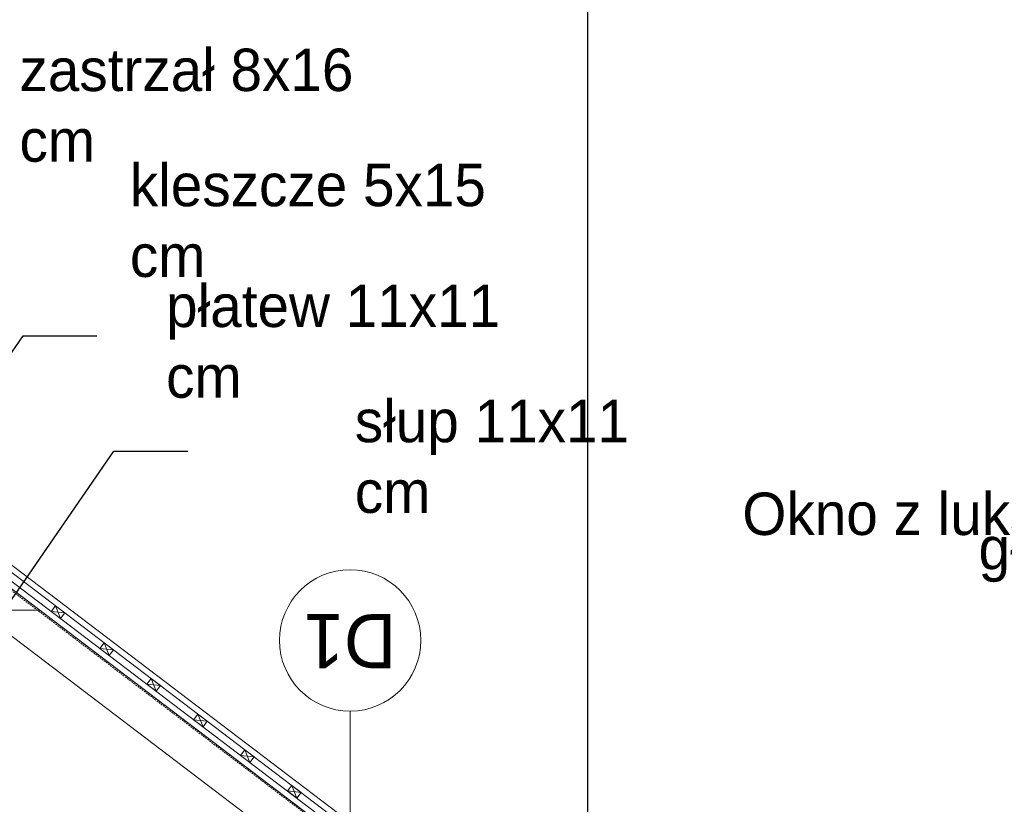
# Model space of a CAD drawing. Extents: x -547885 to -186295, y -25370 to 156194.
# Tile 118 of 256: x -474610 to -470429, y -4764 to -1434. Entities that reach past the tile are written whole.
import ezdxf

# ---------------------------------------------------------------- set-up
doc = ezdxf.new("R2010")
doc.units = 0
doc.header["$MEASUREMENT"] = 0
doc.linetypes.add('HIDDEN', pattern=[11.25, 7.5, -3.75])
doc.linetypes.add('Przerywana', pattern=[320, 160, -160])
for name, color, linetype, lineweight in [('0_Nr_Pióra__21', 7, 'Continuous', 9), ('0_Nr_Pióra__5', 7, 'Continuous', 13), ('ARCH dach_Nr_Pióra__5', 7, 'Continuous', 13), ('Arch dachowki_Nr_Pióra__21', 7, 'Continuous', 9), ('Arch dachy_Nr_Pióra__5', 7, 'Continuous', 13), ('Arch opisy_Nr_Pióra__1', 7, 'Continuous', 25), ('Arch opisy_Nr_Pióra__21', 7, 'Continuous', 9), ('INWENT KONST. DREWNIANA_Nr_Pióra__21', 7, 'Continuous', 9), ('INWENT OPISY_Nr_Pióra__21', 7, 'Continuous', 9)]:
    doc.layers.add(name, color=color, linetype=linetype, lineweight=lineweight)
doc.layers.add('Arch opisy', color=7, linetype='Continuous')
doc.styles.add('GENERATED_STYLE_2', font='txt')
doc.styles.add('GENERATED_STYLE_5', font='txt')
doc.styles.add('GENERATED_STYLE_7', font='txt')
doc.dimstyles.new('GENERATED_STYLE__11', dxfattribs={"dimtxt": 160.000002, "dimasz": 110.144928, "dimexe": 0.18, "dimexo": 40, "dimgap": 0.09, "dimtad": 1, "dimtih": 1, "dimtoh": 1, "dimdec": 0, "dimzin": 0, "dimdsep": 46, "dimtxsty": 'GENERATED_STYLE_2', "dimblk": 'ARROWHEAD_5', "dimblk1": 'ARROWHEAD_5', "dimblk2": 'ARROWHEAD_5', "dimcen": 0.09, "dimclrd": 7, "dimclre": 7, "dimclrt": 7, "dimazin": 0, "dimtfac": 1, "dimtdec": 4, "dimtmove": 0, "dimatfit": 3, "dimfxl": 0, "dimtolj": 1, "dimtzin": 0, "dimarcsym": 0})
doc.dimstyles.new('GENERATED_STYLE__13', dxfattribs={"dimtxt": 0.18, "dimasz": 109.44, "dimexe": 0.18, "dimexo": 0.0625, "dimgap": 0.09, "dimtad": 0, "dimtih": 1, "dimtoh": 1, "dimdec": 4, "dimzin": 0, "dimdsep": 46, "dimcen": 0.09, "dimadec": 0, "dimazin": 0, "dimtfac": 1, "dimtdec": 4, "dimtmove": 0, "dimatfit": 3, "dimldrblk": 'ARROWHEAD_11', "dimfxl": 0, "dimtolj": 1, "dimtzin": 0, "dimarcsym": 0})
doc.dimstyles.new('GENERATED_STYLE__14', dxfattribs={"dimtxt": 0.18, "dimasz": 182.4, "dimexe": 0.18, "dimexo": 0.0625, "dimgap": 0.09, "dimtad": 0, "dimtih": 1, "dimtoh": 1, "dimdec": 4, "dimzin": 0, "dimdsep": 46, "dimcen": 0.09, "dimadec": 0, "dimazin": 0, "dimtfac": 1, "dimtdec": 4, "dimtmove": 0, "dimatfit": 3, "dimldrblk": 'ARROWHEAD_5', "dimfxl": 0, "dimtolj": 1, "dimtzin": 0, "dimarcsym": 0})

# ---------------------------------------------------------------- blocks, each defined once
blk = doc.blocks.new('*D900')
at = {"layer": '0_Nr_Pióra__5', "linetype": 'Continuous'}
for points in [[(-487114, -4647.1), (-487024.5, -4720.8), (-487073.3, -4755.7)], [(-486719.4, -5819.6), (-486752.6, -5708.6), (-486692.6, -5706.8)]]:
    blk.add_hatch(color=256, dxfattribs=at).paths.add_polyline_path(points, flags=0)
for p, q in [((-487114, -4647.1), (-487024.5, -4720.8)), ((-487114, -4647.1), (-487073.3, -4755.7)), ((-487024.5, -4720.8), (-487073.3, -4755.7)), ((-486752.6, -5708.6), (-486692.6, -5706.8)), ((-486719.4, -5819.6), (-486752.6, -5708.6)), ((-486719.4, -5819.6), (-486692.6, -5706.8))]:
    blk.add_line(p, q, dxfattribs=at)
blk.add_arc((-488658.6, -5819.6), 1939.2, 3.3084, 33.8916, dxfattribs=at)
at = {"layer": '0_Nr_Pióra__21', "insert": (-486669, -5230), "char_height": 160, "attachment_point": 7, "style": 'GENERATED_STYLE_2'}
blk.add_mtext('{37,20°}', dxfattribs=at)
blk = doc.blocks.new('ARROWHEAD_5')
at = {"color": 0, "linetype": 'Continuous', "lineweight": 0}
blk.add_line((0, 0), (-1, 0), dxfattribs=at)
blk.add_solid([(-1, 0.2679), (0, 0), (-1, -0.2679), (-1, 0.2679)], dxfattribs=at)
blk = doc.blocks.new('ARROWHEAD_11')
at = {"color": 0, "linetype": 'Continuous', "lineweight": 0}
blk.add_line((0, 0), (-1, 0), dxfattribs=at)
at = {"color": 0, "linetype": 'Continuous', "lineweight": 0, "const_width": 0.25, "flags": 128}
blk.add_lwpolyline([(-0.125, 0, 1), (0.125, 0, 1)], format="xyb", close=True, dxfattribs=at)
blk = doc.blocks.new('Linia_87', base_point=(-473207, -4839.9))
at = {"layer": 'Arch opisy_Nr_Pióra__21', "linetype": 'Continuous'}
blk.add_line((-473207, -4839.9), (-473207, -4368.1), dxfattribs=at)
blk.add_circle((-473207, -4068.1), 300, dxfattribs=at)

msp = doc.modelspace()

# ---------------------------------------------------------------- linework, layer by layer
at = {"layer": 'ARCH dach_Nr_Pióra__5', "linetype": 'Continuous'}
for p, q in [((-471544.5, -6170.8), (-480485.8, 616)), ((-474458.5, -3921.5), (-474476.6, -3945.4)), ((-474458.5, -3921.5), (-474418.7, -3951.7)), ((-474458.5, -3921.5), (-474436.8, -3975.6)), ((-474476.6, -3945.4), (-474436.8, -3975.6)), ((-474476.6, -3945.4), (-474418.7, -3951.7)), ((-474418.7, -3951.7), (-474436.8, -3975.6)), ((-474251.6, -4078.5), (-474269.7, -4102.4)), ((-474251.6, -4078.5), (-474229.9, -4132.6)), ((-474251.6, -4078.5), (-474211.8, -4108.7)), ((-474269.7, -4102.4), (-474229.9, -4132.6)), ((-474269.7, -4102.4), (-474211.8, -4108.7)), ((-474211.8, -4108.7), (-474229.9, -4132.6)), ((-474052.5, -4229.6), (-474070.6, -4253.5)), ((-474070.6, -4253.5), (-474012.6, -4259.8)), ((-474070.6, -4253.5), (-474030.8, -4283.7)), ((-474052.5, -4229.6), (-474030.8, -4283.7)), ((-474052.5, -4229.6), (-474012.6, -4259.8)), ((-474012.6, -4259.8), (-474030.8, -4283.7)), ((-473853.3, -4380.8), (-473871.5, -4404.7)), ((-473853.3, -4380.8), (-473831.7, -4434.9)), ((-473853.3, -4380.8), (-473813.5, -4411)), ((-473871.5, -4404.7), (-473831.7, -4434.9)), ((-473871.5, -4404.7), (-473813.5, -4411)), ((-473813.5, -4411), (-473831.7, -4434.9)), ((-473654.2, -4531.9), (-473672.4, -4555.8)), ((-473672.4, -4555.8), (-473614.4, -4562.1)), ((-473672.4, -4555.8), (-473632.5, -4586)), ((-473654.2, -4531.9), (-473632.5, -4586)), ((-473654.2, -4531.9), (-473614.4, -4562.1)), ((-473614.4, -4562.1), (-473632.5, -4586)), ((-473455.1, -4683.1), (-473473.2, -4707)), ((-473473.2, -4707), (-473415.3, -4713.3)), ((-473473.2, -4707), (-473433.4, -4737.2)), ((-473455.1, -4683.1), (-473433.4, -4737.2)), ((-473455.1, -4683.1), (-473415.3, -4713.3)), ((-473415.3, -4713.3), (-473433.4, -4737.2))]:
    msp.add_line(p, q, dxfattribs=at)
at = {"layer": 'Arch dachowki_Nr_Pióra__21', "linetype": 'Continuous'}
for p, q in [((-471509.3, -6159.9), (-480477.9, 647.6)), ((-471494.2, -6140), (-480462.7, 667.6))]:
    msp.add_line(p, q, dxfattribs=at)
at = {"layer": 'Arch dachy_Nr_Pióra__5', "linetype": 'HIDDEN', "flags": 128}
msp.add_lwpolyline([(-478177.3, -1174.8), (-471563.1, -6195.3)], dxfattribs=at)
at = {"layer": 'INWENT KONST. DREWNIANA_Nr_Pióra__21', "linetype": 'Continuous'}
for p, q in [((-471575.5, -6178.5), (-480485.8, 584.8)), ((-471737.8, -6256.2), (-480485.8, 383.9)), ((-475173.3, -3939.6), (-474525.2, -3939.6))]:
    msp.add_line(p, q, dxfattribs=at)

# ---------------------------------------------------------------- block references
at = {"layer": 'Arch opisy', "linetype": 'Continuous'}
msp.add_blockref('Linia_87', (-473207, -4839.9), dxfattribs=at)

# ---------------------------------------------------------------- texts
at = {"layer": 'Arch opisy_Nr_Pióra__1', "linetype": 'Continuous', "insert": (-473207, -4186.6), "char_height": 230, "attachment_point": 2, "rotation": 180, "style": 'GENERATED_STYLE_7'}
msp.add_mtext('{D1}', dxfattribs=at)
at = {"layer": 'Arch opisy_Nr_Pióra__21', "linetype": 'Continuous', "insert": (-468719.1, -3776.9), "char_height": 180, "width": 2935.91, "attachment_point": 6, "line_spacing_factor": 0.486554, "style": 'GENERATED_STYLE_5'}
msp.add_mtext('{Okno z luksfrów 19x19 cm\\Pgładkich ze szkła bezbarwnego \\Pmin.klasy EI30}', dxfattribs=at)
at = {"layer": 'INWENT OPISY_Nr_Pióra__21', "linetype": 'Continuous', "char_height": 180, "attachment_point": 4, "style": 'GENERATED_STYLE_5'}
for s, insert, width in [('{zastrzał 8x16 cm}', (-474611, -1798.1), 1561.98), ('{kleszcze 5x15 cm}', (-474142.2, -2286.9), 1644.99), ('{płatew 11x11 cm}', (-473988.5, -2799.5), 1558.59), ('{słup 11x11 cm}', (-473187, -3288.3), 1340.05)]:
    msp.add_mtext(s, dxfattribs=dict(at, insert=insert, width=width))

# ---------------------------------------------------------------- dimensions: what is measured, and where the dimension line sits
at = {"linetype": 'Continuous'}
dim = msp.add_angular_dim_3p(base=(-486820.7, -5201.1), center=(-488658.6, -5819.6), p1=(-480485.8, 383.9), p2=(-472293.3, -5819.6), dimstyle='GENERATED_STYLE__11', dxfattribs=at)
dim.commit()
dim.dimension.update_dxf_attribs({"geometry": '*D900', "text_midpoint": (-486351.6, -5150), "dimtype": 165})

# ---------------------------------------------------------------- leaders
at = {"layer": 'Arch opisy_Nr_Pióra__21', "linetype": 'Przerywana', "annotation_type": 0, "has_hookline": 1, "hookline_direction": 1, "text_width": 2528.6}
msp.add_leader([(-467435.1, -3752.8), (-468239.7, -3752.8)], dimstyle='GENERATED_STYLE__13', dxfattribs=at)
at = {"layer": 'INWENT OPISY_Nr_Pióra__21', "linetype": 'Continuous', "annotation_type": 0, "has_hookline": 1, "hookline_direction": 1}
for points, text_width in [([(-472197.2, -5735.3), (-472197.2, 134.9), (-471661.6, 134.9)], 2717.1), ([(-475228.3, -3694.6), (-474595.9, -2775.6), (-474282, -2775.6)], 1337.1), ([(-475210.9, -4717.3), (-474210.2, -3264.4), (-473896.2, -3264.4)], 702.9)]:
    msp.add_leader(points, dimstyle='GENERATED_STYLE__14', dxfattribs=dict(at, text_width=text_width))

doc.saveas('drawing.dxf')
